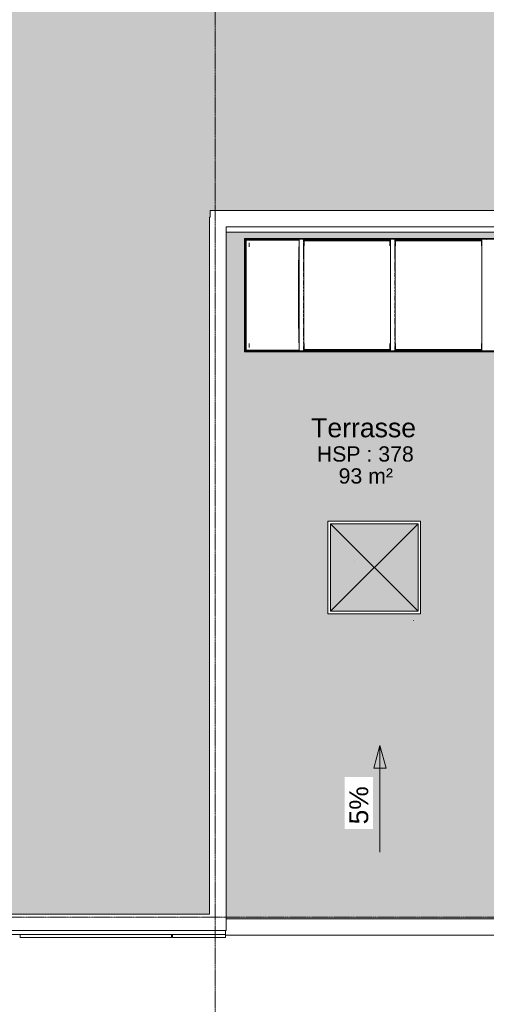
# Model space of a CAD drawing. Header units: millimetres. Extents: x -61176 to 31560, y -11428 to 53287.
# Tile 3 of 124: x -41260 to -35132, y 27906 to 40835. Entities that reach past the tile are written whole.
import ezdxf

# ---------------------------------------------------------------- set-up
doc = ezdxf.new("R2010")
doc.units = ezdxf.units.MM
doc.linetypes.add('Ligne de quadrillage', pattern=[22.225, 12.7, -3.175, 3.175, -3.175])
for name, color, linetype, lineweight in [('A-AREA-IDEN', 2, 'Continuous', 9), ('A-FLOR', 192, 'Continuous', 9), ('A-FLOR-PATT', 8, 'Continuous', 9), ('A-GENM', 13, 'Continuous', 9), ('A-GLAZ', 151, 'Continuous', 9), ('A-WALL', 113, 'Continuous', 9), ('G-ANNO-DIMS', 111, 'Continuous', 9), ('S-GRID', 1, 'Continuous', 9)]:
    doc.layers.add(name, color=color, linetype=linetype, lineweight=lineweight)
doc.styles.add('Arial_1', font='arial.ttf', dxfattribs={"height": 200})
doc.styles.add('Arial_B', font='txt', dxfattribs={"height": 250})
doc.styles.add('Arial_B_1', font='txt', dxfattribs={"height": 247.619048})

# ---------------------------------------------------------------- blocks, each defined once
blk = doc.blocks.new('Famille 0 - Famille 110x110-1193777-Niveau 1')
at = {"layer": 'A-GENM'}
blk.add_hatch(color=256, dxfattribs=at).paths.add_polyline_path([(-37179, 33067), (-36029, 33067), (-36029, 34216), (-37179, 34216)])
for p, q in [((-35997, 34248), (-37212, 34248)), ((-37212, 34248), (-37212, 33035)), ((-37179, 34216), (-36029, 33067)), ((-36029, 34216), (-37179, 33067)), ((-36029, 34216), (-37179, 34216)), ((-37179, 34216), (-37179, 33067)), ((-37179, 34216), (-36029, 34216)), ((-37179, 33067), (-37179, 34216)), ((-36029, 33067), (-36029, 34216)), ((-36029, 34216), (-36029, 33067)), ((-35997, 33035), (-35997, 34248)), ((-36864, 33724), (-36864, 33724)), ((-36864, 33724), (-36864, 33724)), ((-37212, 33035), (-35997, 33035)), ((-37212, 33033), (-37212, 33035)), ((-35997, 33033), (-37212, 33033)), ((-37204, 33032), (-37204, 33033)), ((-37179, 33067), (-36029, 33067)), ((-36029, 33067), (-37179, 33067)), ((-36004, 33033), (-36004, 33032)), ((-35997, 33035), (-35997, 33033)), ((-36088, 32948), (-36087, 32947))]:
    blk.add_line(p, q, dxfattribs=at)
blk = doc.blocks.new('Skydome Long - type 2-1329215-Niveau 1')
at = {"layer": 'A-GLAZ'}
for p, q in [((-38306, 37963), (-38306, 36473)), ((-14014, 37963), (-38306, 37963)), ((-38296, 37953), (-38306, 37963)), ((-38296, 37953), (-38294, 37952)), ((-38285, 37943), (-38296, 37952)), ((-38294, 36486), (-38294, 37951)), ((-38294, 37951), (-14026, 37951)), ((-38285, 37942), (-38284, 37941)), ((-38284, 37941), (-38285, 37941)), ((-38284, 36496), (-38284, 37941)), ((-38284, 37941), (-37590, 37941)), ((-38248, 37854), (-38248, 37905)), ((-37590, 37944), (-37591, 37949)), ((-37591, 36488), (-37591, 37949)), ((-37589, 37943), (-37589, 37949)), ((-37589, 37943), (-37589, 37947)), ((-37589, 37930), (-37589, 37937)), ((-37589, 37929), (-37589, 37937)), ((-37589, 37798), (-37589, 37927)), ((-37589, 37798), (-37589, 37926)), ((-37588, 37951), (-37532, 37951)), ((-37532, 37932), (-37532, 37946)), ((-37532, 37932), (-37532, 37946)), ((-37532, 37941), (-36390, 37941)), ((-37530, 37937), (-37532, 37937)), ((-37532, 37933), (-37530, 37933)), ((-37532, 37920), (-37532, 37926)), ((-37532, 37920), (-37532, 37925)), ((-37532, 37912), (-37532, 37918)), ((-37532, 37912), (-37532, 37918)), ((-37532, 37894), (-37532, 37901)), ((-37532, 37894), (-37532, 37901)), ((-37532, 37698), (-37532, 37889)), ((-37532, 37697), (-37532, 37888)), ((-37530, 37949), (-37530, 37944)), ((-37530, 36488), (-37530, 37949)), ((-37530, 37943), (-37530, 37940)), ((-37530, 37940), (-37529, 37940)), ((-37530, 37893), (-37530, 37940)), ((-37530, 37722), (-37530, 37886)), ((-37529, 37940), (-37524, 37937)), ((-37529, 37722), (-37529, 37940)), ((-37524, 37864), (-37524, 37937)), ((-36397, 37930), (-37524, 37930)), ((-36397, 37937), (-36392, 37940)), ((-36397, 37937), (-36397, 37864)), ((-36392, 37940), (-36390, 37940)), ((-36392, 37722), (-36392, 37940)), ((-36390, 37944), (-36391, 37949)), ((-36391, 36488), (-36391, 37949)), ((-36390, 37940), (-36390, 37943)), ((-36390, 37722), (-36390, 37940)), ((-36390, 37933), (-36389, 37933)), ((-36389, 37930), (-36390, 37930)), ((-36389, 37943), (-36389, 37949)), ((-36389, 37943), (-36389, 37947)), ((-36389, 37930), (-36389, 37937)), ((-36389, 37929), (-36389, 37937)), ((-36389, 37798), (-36389, 37927)), ((-36389, 37798), (-36389, 37926)), ((-36388, 37951), (-36332, 37951)), ((-36332, 37932), (-36332, 37946)), ((-36332, 37932), (-36332, 37946)), ((-36332, 37941), (-35190, 37941)), ((-36330, 37937), (-36332, 37937)), ((-36332, 37933), (-36330, 37933)), ((-36332, 37920), (-36332, 37926)), ((-36332, 37920), (-36332, 37925)), ((-36332, 37912), (-36332, 37918)), ((-36332, 37912), (-36332, 37918)), ((-36332, 37894), (-36332, 37901)), ((-36332, 37894), (-36332, 37901)), ((-36332, 37698), (-36332, 37889)), ((-36332, 37697), (-36332, 37888)), ((-36330, 37949), (-36330, 37944)), ((-36330, 36488), (-36330, 37949)), ((-36330, 37943), (-36330, 37940)), ((-36330, 37940), (-36329, 37940)), ((-36330, 37893), (-36330, 37940)), ((-36330, 37722), (-36330, 37886)), ((-36329, 37940), (-36324, 37937)), ((-36329, 37722), (-36329, 37940)), ((-36324, 37864), (-36324, 37937)), ((-35197, 37930), (-36324, 37930)), ((-35197, 37937), (-35192, 37940)), ((-35197, 37937), (-35197, 37864)), ((-35192, 37940), (-35190, 37940)), ((-35192, 37722), (-35192, 37940)), ((-35190, 37944), (-35191, 37949)), ((-35191, 36488), (-35191, 37949)), ((-35190, 37940), (-35190, 37943)), ((-35190, 37722), (-35190, 37940)), ((-35190, 37933), (-35189, 37933)), ((-35189, 37930), (-35190, 37930)), ((-35189, 37943), (-35189, 37949)), ((-35189, 37943), (-35189, 37947)), ((-35189, 37930), (-35189, 37937)), ((-35189, 37929), (-35189, 37937)), ((-35189, 37798), (-35189, 37927)), ((-35189, 37798), (-35189, 37926)), ((-35188, 37951), (-35132, 37951)), ((-37592, 36594), (-37592, 37853)), ((-37590, 37231), (-37590, 37843)), ((-37589, 37698), (-37589, 37783)), ((-37589, 37697), (-37589, 37783)), ((-36389, 37698), (-36389, 37783)), ((-36389, 37697), (-36389, 37783)), ((-35189, 37698), (-35189, 37783)), ((-35189, 37697), (-35189, 37783)), ((-37597, 37679), (-37597, 36781)), ((-37589, 37577), (-37589, 37678)), ((-37589, 37577), (-37589, 37677)), ((-37532, 37678), (-37532, 37682)), ((-37532, 37679), (-37532, 37682)), ((-37532, 37542), (-37532, 37656)), ((-37532, 37543), (-37532, 37655)), ((-36389, 37577), (-36389, 37678)), ((-36389, 37577), (-36389, 37677)), ((-36332, 37678), (-36332, 37682)), ((-36332, 37679), (-36332, 37682)), ((-36332, 37542), (-36332, 37656)), ((-36332, 37543), (-36332, 37655)), ((-35189, 37577), (-35189, 37678)), ((-35189, 37577), (-35189, 37677)), ((-37589, 37528), (-37589, 37558)), ((-37589, 37529), (-37589, 37557)), ((-37589, 37479), (-37589, 37512)), ((-37589, 37479), (-37589, 37511)), ((-37532, 37533), (-37532, 37539)), ((-37532, 37534), (-37532, 37539)), ((-37532, 37458), (-37532, 37509)), ((-37532, 37459), (-37532, 37508)), ((-36389, 37528), (-36389, 37558)), ((-36389, 37529), (-36389, 37557)), ((-36389, 37479), (-36389, 37512)), ((-36389, 37479), (-36389, 37511)), ((-36332, 37533), (-36332, 37539)), ((-36332, 37534), (-36332, 37539)), ((-36332, 37458), (-36332, 37509)), ((-36332, 37459), (-36332, 37508)), ((-35189, 37528), (-35189, 37558)), ((-35189, 37529), (-35189, 37557)), ((-35189, 37479), (-35189, 37512)), ((-35189, 37479), (-35189, 37511)), ((-37589, 37455), (-37589, 37461)), ((-37589, 37455), (-37589, 37460)), ((-37589, 37446), (-37589, 37451)), ((-37589, 37446), (-37589, 37451)), ((-37589, 37394), (-37589, 37420)), ((-37589, 37395), (-37589, 37419)), ((-37589, 37363), (-37589, 37381)), ((-37589, 37363), (-37589, 37381)), ((-37532, 37436), (-37532, 37441)), ((-37532, 37436), (-37532, 37441)), ((-37532, 37404), (-37532, 37410)), ((-37532, 37404), (-37532, 37409)), ((-37532, 37350), (-37532, 37400)), ((-37532, 37350), (-37532, 37400)), ((-36389, 37455), (-36389, 37461)), ((-36389, 37455), (-36389, 37460)), ((-36389, 37446), (-36389, 37451)), ((-36389, 37446), (-36389, 37451)), ((-36389, 37394), (-36389, 37420)), ((-36389, 37395), (-36389, 37419)), ((-36389, 37363), (-36389, 37381)), ((-36389, 37363), (-36389, 37381)), ((-36332, 37436), (-36332, 37441)), ((-36332, 37436), (-36332, 37441)), ((-36332, 37404), (-36332, 37410)), ((-36332, 37404), (-36332, 37409)), ((-36332, 37350), (-36332, 37400)), ((-36332, 37350), (-36332, 37400)), ((-35189, 37455), (-35189, 37461)), ((-35189, 37455), (-35189, 37460)), ((-35189, 37446), (-35189, 37451)), ((-35189, 37446), (-35189, 37451)), ((-35189, 37394), (-35189, 37420)), ((-35189, 37395), (-35189, 37419)), ((-35189, 37363), (-35189, 37381)), ((-35189, 37363), (-35189, 37381)), ((-37589, 37346), (-37589, 37350)), ((-37589, 37345), (-37589, 37350)), ((-37589, 37312), (-37589, 37329)), ((-37589, 37313), (-37589, 37328)), ((-37589, 37258), (-37589, 37308)), ((-37589, 37258), (-37589, 37308)), ((-37532, 37311), (-37532, 37329)), ((-37532, 37311), (-37532, 37328)), ((-37532, 37286), (-37532, 37289)), ((-37532, 37287), (-37532, 37289)), ((-37532, 37264), (-37532, 37283)), ((-37532, 37264), (-37532, 37282)), ((-37532, 37233), (-37532, 37239)), ((-37532, 37233), (-37532, 37238)), ((-36389, 37346), (-36389, 37350)), ((-36389, 37345), (-36389, 37350)), ((-36389, 37312), (-36389, 37329)), ((-36389, 37313), (-36389, 37328)), ((-36389, 37258), (-36389, 37308)), ((-36389, 37258), (-36389, 37308)), ((-36332, 37311), (-36332, 37329)), ((-36332, 37311), (-36332, 37328)), ((-36332, 37286), (-36332, 37289)), ((-36332, 37287), (-36332, 37289)), ((-36332, 37264), (-36332, 37283)), ((-36332, 37264), (-36332, 37282)), ((-36332, 37233), (-36332, 37239)), ((-36332, 37233), (-36332, 37238)), ((-35189, 37346), (-35189, 37350)), ((-35189, 37345), (-35189, 37350)), ((-35189, 37312), (-35189, 37329)), ((-35189, 37313), (-35189, 37328)), ((-35189, 37258), (-35189, 37308)), ((-35189, 37258), (-35189, 37308)), ((-37590, 37212), (-37590, 37224)), ((-37590, 37191), (-37590, 37205)), ((-37590, 36605), (-37590, 37184)), ((-37589, 37180), (-37589, 37211)), ((-37589, 37180), (-37589, 37211)), ((-37589, 37154), (-37589, 37176)), ((-37589, 37153), (-37589, 37176)), ((-37589, 37147), (-37589, 37150)), ((-37589, 37147), (-37589, 37149)), ((-37589, 37074), (-37589, 37125)), ((-37589, 37074), (-37589, 37125)), ((-37532, 37167), (-37532, 37211)), ((-37532, 37167), (-37532, 37211)), ((-37532, 37147), (-37532, 37163)), ((-37532, 37147), (-37532, 37163)), ((-37532, 37125), (-37532, 37130)), ((-37532, 37125), (-37532, 37129)), ((-37532, 37093), (-37532, 37112)), ((-37532, 37094), (-37532, 37112)), ((-36389, 37180), (-36389, 37211)), ((-36389, 37180), (-36389, 37211)), ((-36389, 37154), (-36389, 37176)), ((-36389, 37153), (-36389, 37176)), ((-36389, 37147), (-36389, 37150)), ((-36389, 37147), (-36389, 37149)), ((-36389, 37074), (-36389, 37125)), ((-36389, 37074), (-36389, 37125)), ((-36332, 37167), (-36332, 37211)), ((-36332, 37167), (-36332, 37211)), ((-36332, 37147), (-36332, 37163)), ((-36332, 37147), (-36332, 37163)), ((-36332, 37125), (-36332, 37130)), ((-36332, 37125), (-36332, 37129)), ((-36332, 37093), (-36332, 37112)), ((-36332, 37094), (-36332, 37112)), ((-35189, 37180), (-35189, 37211)), ((-35189, 37180), (-35189, 37211)), ((-35189, 37154), (-35189, 37176)), ((-35189, 37153), (-35189, 37176)), ((-35189, 37147), (-35189, 37150)), ((-35189, 37147), (-35189, 37149)), ((-35189, 37074), (-35189, 37125)), ((-35189, 37074), (-35189, 37125)), ((-37589, 37065), (-37589, 37070)), ((-37589, 37064), (-37589, 37070)), ((-37589, 37033), (-37589, 37038)), ((-37589, 37033), (-37589, 37037)), ((-37589, 37008), (-37589, 37015)), ((-37589, 37009), (-37589, 37014)), ((-37589, 36963), (-37589, 37005)), ((-37589, 36963), (-37589, 37004)), ((-37532, 37074), (-37532, 37080)), ((-37532, 37074), (-37532, 37079)), ((-37532, 37041), (-37532, 37070)), ((-37532, 37041), (-37532, 37070)), ((-37532, 36985), (-37532, 37020)), ((-37532, 36987), (-37532, 37020)), ((-36389, 37065), (-36389, 37070)), ((-36389, 37064), (-36389, 37070)), ((-36389, 37033), (-36389, 37038)), ((-36389, 37033), (-36389, 37037)), ((-36389, 37008), (-36389, 37015)), ((-36389, 37009), (-36389, 37014)), ((-36389, 36963), (-36389, 37005)), ((-36389, 36963), (-36389, 37004)), ((-36332, 37074), (-36332, 37080)), ((-36332, 37074), (-36332, 37079)), ((-36332, 37041), (-36332, 37070)), ((-36332, 37041), (-36332, 37070)), ((-36332, 36985), (-36332, 37020)), ((-36332, 36987), (-36332, 37020)), ((-35189, 37065), (-35189, 37070)), ((-35189, 37064), (-35189, 37070)), ((-35189, 37033), (-35189, 37038)), ((-35189, 37033), (-35189, 37037)), ((-35189, 37008), (-35189, 37015)), ((-35189, 37009), (-35189, 37014)), ((-35189, 36963), (-35189, 37005)), ((-35189, 36963), (-35189, 37004)), ((-37589, 36929), (-37589, 36942)), ((-37589, 36929), (-37589, 36942)), ((-37589, 36904), (-37589, 36912)), ((-37589, 36904), (-37589, 36911)), ((-37589, 36823), (-37589, 36891)), ((-37589, 36822), (-37589, 36891)), ((-37532, 36937), (-37532, 36968)), ((-37532, 36938), (-37532, 36968)), ((-37532, 36837), (-37532, 36917)), ((-37532, 36837), (-37532, 36917)), ((-36389, 36929), (-36389, 36942)), ((-36389, 36929), (-36389, 36942)), ((-36389, 36904), (-36389, 36912)), ((-36389, 36904), (-36389, 36911)), ((-36389, 36823), (-36389, 36891)), ((-36389, 36822), (-36389, 36891)), ((-36332, 36937), (-36332, 36968)), ((-36332, 36938), (-36332, 36968)), ((-36332, 36837), (-36332, 36917)), ((-36332, 36837), (-36332, 36917)), ((-35189, 36929), (-35189, 36942)), ((-35189, 36929), (-35189, 36942)), ((-35189, 36904), (-35189, 36912)), ((-35189, 36904), (-35189, 36911)), ((-35189, 36823), (-35189, 36891)), ((-35189, 36822), (-35189, 36891)), ((-37589, 36793), (-37589, 36801)), ((-37589, 36793), (-37589, 36800)), ((-37589, 36765), (-37589, 36789)), ((-37589, 36765), (-37589, 36788)), ((-37589, 36707), (-37589, 36745)), ((-37589, 36707), (-37589, 36745)), ((-37532, 36810), (-37532, 36817)), ((-37532, 36811), (-37532, 36817)), ((-37532, 36673), (-37532, 36789)), ((-37532, 36674), (-37532, 36787)), ((-37530, 36496), (-37530, 36737)), ((-37529, 36496), (-37529, 36737)), ((-36392, 36496), (-36392, 36737)), ((-36390, 36496), (-36390, 36737)), ((-36389, 36793), (-36389, 36801)), ((-36389, 36793), (-36389, 36800)), ((-36389, 36765), (-36389, 36789)), ((-36389, 36765), (-36389, 36788)), ((-36389, 36707), (-36389, 36746)), ((-36389, 36707), (-36389, 36746)), ((-36332, 36810), (-36332, 36817)), ((-36332, 36811), (-36332, 36817)), ((-36332, 36673), (-36332, 36789)), ((-36332, 36674), (-36332, 36787)), ((-36330, 36496), (-36330, 36737)), ((-36329, 36496), (-36329, 36737)), ((-35192, 36496), (-35192, 36737)), ((-35190, 36496), (-35190, 36737)), ((-35189, 36793), (-35189, 36801)), ((-35189, 36793), (-35189, 36800)), ((-35189, 36765), (-35189, 36789)), ((-35189, 36765), (-35189, 36788)), ((-35189, 36707), (-35189, 36746)), ((-35189, 36707), (-35189, 36746)), ((-37589, 36678), (-37589, 36685)), ((-37589, 36678), (-37589, 36684)), ((-37589, 36656), (-37589, 36663)), ((-37589, 36656), (-37589, 36662)), ((-37589, 36635), (-37589, 36642)), ((-37589, 36635), (-37589, 36641)), ((-37589, 36558), (-37589, 36621)), ((-37589, 36557), (-37589, 36620)), ((-37532, 36630), (-37532, 36656)), ((-37532, 36631), (-37532, 36656)), ((-37532, 36596), (-37532, 36603)), ((-37532, 36597), (-37532, 36603)), ((-36389, 36678), (-36389, 36685)), ((-36389, 36678), (-36389, 36684)), ((-36389, 36656), (-36389, 36663)), ((-36389, 36656), (-36389, 36662)), ((-36389, 36635), (-36389, 36642)), ((-36389, 36635), (-36389, 36641)), ((-36389, 36558), (-36389, 36621)), ((-36389, 36557), (-36389, 36620)), ((-36332, 36630), (-36332, 36656)), ((-36332, 36631), (-36332, 36656)), ((-36332, 36596), (-36332, 36603)), ((-36332, 36597), (-36332, 36603)), ((-35189, 36678), (-35189, 36685)), ((-35189, 36678), (-35189, 36684)), ((-35189, 36656), (-35189, 36663)), ((-35189, 36656), (-35189, 36662)), ((-35189, 36635), (-35189, 36642)), ((-35189, 36635), (-35189, 36641)), ((-35189, 36558), (-35189, 36621)), ((-35189, 36557), (-35189, 36620)), ((-38306, 36474), (-38296, 36484)), ((-38306, 36472), (-38306, 36473)), ((-38306, 36472), (-14014, 36472)), ((-38294, 36485), (-38296, 36484)), ((-38295, 36484), (-38285, 36494)), ((-14026, 36486), (-38294, 36486)), ((-38284, 36496), (-38285, 36494)), ((-37589, 36496), (-38284, 36496)), ((-38248, 36531), (-38248, 36583)), ((-37591, 36488), (-37590, 36493)), ((-37589, 36524), (-37589, 36531)), ((-37589, 36524), (-37589, 36531)), ((-37589, 36492), (-37589, 36508)), ((-37589, 36491), (-37589, 36507)), ((-37532, 36486), (-37588, 36486)), ((-37532, 36577), (-37532, 36583)), ((-37532, 36577), (-37532, 36583)), ((-37532, 36560), (-37532, 36564)), ((-37532, 36560), (-37532, 36564)), ((-37532, 36543), (-37532, 36546)), ((-37532, 36543), (-37532, 36546)), ((-37532, 36505), (-37532, 36534)), ((-37532, 36505), (-37532, 36533)), ((-37532, 36490), (-37532, 36496)), ((-37532, 36488), (-37532, 36495)), ((-36389, 36496), (-37531, 36496)), ((-37529, 36496), (-37530, 36496)), ((-37530, 36496), (-37530, 36494)), ((-37530, 36493), (-37530, 36488)), ((-37524, 36500), (-37529, 36496)), ((-37524, 36500), (-37524, 36582)), ((-37524, 36506), (-36397, 36506)), ((-37524, 36506), (-36397, 36506)), ((-36397, 36582), (-36397, 36500)), ((-36392, 36496), (-36397, 36500)), ((-36390, 36496), (-36392, 36496)), ((-36391, 36488), (-36390, 36493)), ((-36390, 36506), (-36389, 36506)), ((-36389, 36503), (-36390, 36503)), ((-36390, 36499), (-36389, 36499)), ((-36390, 36494), (-36390, 36496)), ((-36389, 36524), (-36389, 36531)), ((-36389, 36524), (-36389, 36531)), ((-36389, 36492), (-36389, 36508)), ((-36389, 36491), (-36389, 36507)), ((-36332, 36486), (-36388, 36486)), ((-36332, 36577), (-36332, 36583)), ((-36332, 36577), (-36332, 36583)), ((-36332, 36560), (-36332, 36564)), ((-36332, 36560), (-36332, 36564)), ((-36332, 36543), (-36332, 36546)), ((-36332, 36543), (-36332, 36546)), ((-36332, 36505), (-36332, 36534)), ((-36332, 36505), (-36332, 36533)), ((-36332, 36490), (-36332, 36496)), ((-36332, 36488), (-36332, 36495)), ((-35189, 36496), (-36331, 36496)), ((-36329, 36496), (-36330, 36496)), ((-36330, 36496), (-36330, 36494)), ((-36330, 36493), (-36330, 36488)), ((-36324, 36500), (-36329, 36496)), ((-36324, 36500), (-36324, 36582)), ((-36324, 36506), (-35197, 36506)), ((-36324, 36506), (-35197, 36506)), ((-35197, 36582), (-35197, 36500)), ((-35192, 36496), (-35197, 36500)), ((-35190, 36496), (-35192, 36496)), ((-35191, 36488), (-35190, 36493)), ((-35190, 36506), (-35189, 36506)), ((-35189, 36503), (-35190, 36503)), ((-35190, 36499), (-35189, 36499)), ((-35190, 36494), (-35190, 36496)), ((-35189, 36524), (-35189, 36531)), ((-35189, 36524), (-35189, 36531)), ((-35189, 36492), (-35189, 36508)), ((-35189, 36491), (-35189, 36507)), ((-35132, 36486), (-35188, 36486))]:
    blk.add_line(p, q, dxfattribs=at)
for centre, major_axis, ratio, start_param, end_param in [((-37588, 37949), (-2.03, 0), 0.830366, 4.712389, 6.281426), ((-37588, 37949), (0.508, 0), 0.830366, 1.570796, 3.193953), ((-37532, 37949), (2.03, 0), 0.830366, 0.001759, 1.570796), ((-37532, 37949), (0.508, 0), 0.830366, 1.338917, 1.570796), ((-36388, 37949), (-2.03, 0), 0.830366, 4.712389, 6.281426), ((-36388, 37949), (0.508, 0), 0.830366, 1.570796, 3.193953), ((-36332, 37949), (2.03, 0), 0.830366, 0.001759, 1.570796), ((-36332, 37949), (0.508, 0), 0.830366, 1.338917, 1.570796), ((-35188, 37949), (-2.03, 0), 0.830366, 4.712389, 6.281426), ((-35188, 37949), (0.508, 0), 0.830366, 1.570796, 3.193953), ((-35132, 37949), (2.03, 0), 0.830366, 0.001759, 1.570796), ((-37588, 36488), (2.03, 0), 0.767571, 3.143352, 4.712389), ((-37588, 36488), (0.508, 0), 0.767571, 4.48051, 4.712389), ((-37532, 36488), (2.03, 0), 0.767571, 4.712389, 6.281426), ((-37532, 36488), (0.508, 0), 0.767571, 4.712389, 6.335545), ((-36388, 36488), (2.03, 0), 0.767571, 3.143352, 4.712389), ((-36388, 36488), (0.508, 0), 0.767571, 4.48051, 4.712389), ((-36332, 36488), (2.03, 0), 0.767571, 4.712389, 6.281426), ((-36332, 36488), (0.508, 0), 0.767571, 4.712389, 6.335545), ((-35188, 36488), (2.03, 0), 0.767571, 3.143352, 4.712389), ((-35188, 36488), (0.508, 0), 0.767571, 4.48051, 4.712389), ((-35132, 36488), (2.03, 0), 0.767571, 4.712389, 6.281426)]:
    blk.add_ellipse(centre, major_axis=major_axis, ratio=ratio, start_param=start_param, end_param=end_param, dxfattribs=at)
for points in [[(-38306, 37963), (-38306, 37963), (-38306, 37963), (-38306, 37963), (-38306, 37963), (-38306, 37963)], [(-38306, 36473), (-38306, 36473), (-38306, 36473), (-38306, 36473), (-38306, 36473), (-38306, 36474)]]:
    blk.add_open_spline(points, degree=3, dxfattribs=at)
for points, knots in [([(-38294, 37951), (-38294, 37951), (-38294, 37951), (-38294, 37952), (-38294, 37952), (-38294, 37952), (-38295, 37952), (-38295, 37952), (-38295, 37952), (-38295, 37952), (-38295, 37952), (-38295, 37953), (-38295, 37953), (-38296, 37953), (-38296, 37953)], [0.25, 0.25, 0.25, 0.25, 0.3333333, 0.4166667, 0.4791667, 0.5416667, 0.625, 0.6666667, 0.7083333, 0.75, 0.7916667, 0.8333333, 0.875, 1, 1, 1, 1]), ([(-38284, 37941), (-38284, 37941), (-38284, 37941), (-38284, 37941), (-38284, 37941), (-38284, 37941), (-38284, 37942), (-38285, 37942), (-38285, 37942), (-38285, 37942), (-38285, 37942), (-38285, 37942), (-38285, 37942), (-38285, 37942), (-38285, 37943)], [0.25, 0.25, 0.25, 0.25, 0.3333333, 0.4166667, 0.4791667, 0.5416667, 0.625, 0.6666667, 0.7083333, 0.75, 0.7916667, 0.8333333, 0.875, 1, 1, 1, 1]), ([(-38296, 36484), (-38296, 36484), (-38295, 36484), (-38295, 36485), (-38295, 36485), (-38295, 36485), (-38295, 36485), (-38295, 36485), (-38295, 36485), (-38295, 36485), (-38294, 36486), (-38294, 36486), (-38294, 36486), (-38294, 36486), (-38294, 36486)], [-1, -1, -1, -1, -0.875, -0.8333333, -0.7916667, -0.75, -0.7083333, -0.6666667, -0.625, -0.5625, -0.5, -0.4166667, -0.3333333, -0.25, -0.25, -0.25, -0.25]), ([(-38285, 36494), (-38285, 36494), (-38285, 36495), (-38285, 36495), (-38285, 36495), (-38285, 36495), (-38285, 36495), (-38285, 36495), (-38284, 36495), (-38284, 36495), (-38284, 36496), (-38284, 36496), (-38284, 36496), (-38284, 36496), (-38284, 36496)], [-1, -1, -1, -1, -0.875, -0.8333333, -0.7916667, -0.75, -0.7083333, -0.6666667, -0.625, -0.5625, -0.5, -0.4166667, -0.3333333, -0.25, -0.25, -0.25, -0.25])]:
    blk.add_open_spline(points, degree=3, knots=knots, dxfattribs=at)
blk = doc.blocks.new('Accrotère R_1 - Accrotère R_1-1333940-Niveau 1')
at = {"layer": 'A-GENM'}
for p, q in [((-38331, -1404), (-38331, -38759)), ((-38114, -1621), (-38114, -38549)), ((-29030, -34519), (-29030, -38549)), ((-28813, -34519), (-28813, -38559)), ((-38114, -38549), (-28873, -38549)), ((-28873, -38549), (-28873, -53731)), ((-28813, -38559), (-28823, -38559)), ((-38244, -38759), (-38331, -38759)), ((-38244, -38766), (-38244, -38759)), ((-29090, -38766), (-38244, -38766)), ((-29090, -53514), (-29090, -38766))]:
    blk.add_line(p, q, dxfattribs=at)

msp = doc.modelspace()

# ---------------------------------------------------------------- hatches: boundary and pattern name
at = {"layer": 'A-FLOR'}
h = msp.add_hatch(color=10, dxfattribs=at)
h.paths.add_polyline_path([(-53412.645, 29089.958), (-38765.915, 29089.958), (-38765.915, 38243.989), (-38759.054, 38243.989), (-38759.054, 38330.85), (-1404.139, 38330.85), (-1404.139, 38243.989), (-1381.018, 38243.989), (-1381.018, 38043.989), (-1391, 38043.989), (-1391, 36353.989), (3427.784, 36353.989), (3427.784, 45832.377), (-20659.837, 45832.377), (-20659.837, 43136.039), (-43843.999, 43136.039), (-43843.999, 44934.84), (-53501.152, 44934.84), (-53501.152, 29089.958)])
h.paths.add_polyline_path([(-42167.393, 36677.08), (-43350.498, 36677.08), (-43350.498, 37892.08), (-42135.498, 37892.08), (-42135.498, 36677.08)])
h.paths.add_polyline_path([(1118.857, 40662.512), (528.857, 40662.512), (528.857, 40858.79), (258.857, 40858.79), (258.857, 40762.512), (-331.143, 40762.512), (-331.143, 41352.512), (258.857, 41352.512), (258.857, 41058.79), (528.857, 41058.79), (528.857, 41252.512), (1118.857, 41252.512), (1118.857, 40953.467)])
h.paths.add_polyline_path([(-1962.211, 42843.939), (-2379.076, 42843.939), (-2379.076, 43040.217), (-2649.076, 43040.217), (-2649.076, 42943.939), (-3239.076, 42943.939), (-3239.076, 43533.939), (-2649.076, 43533.939), (-2649.076, 43240.217), (-2379.076, 43240.217), (-2379.076, 43433.939), (-1962.211, 43433.939), (-1962.211, 42929.714)])
at = {"layer": 'A-FLOR-PATT'}
h = msp.add_hatch(color=10, dxfattribs=at)
h.paths.add_polyline_path([(-38549.054, 29029.958), (-34519.054, 29029.958), (-34519.054, 36353.989), (-1621, 36353.989), (-1621, 38043.989), (-38549.054, 38043.899), (-38549.054, 29039.301)])
h.paths.add_polyline_path([(-36004.323, 33031.93), (-37204.323, 33031.93), (-37204.323, 33033.338), (-37211.823, 33033.338), (-37211.823, 34247.989), (-35996.823, 34247.989), (-35996.823, 33033.338), (-36004.323, 33033.338)])
h.paths.add_polyline_path([(-17650.398, 36471.591), (-38306.272, 36471.591), (-38305.807, 37962.98), (-14014.313, 37962.575), (-14014.778, 36471.591), (-17481.805, 36471.591)])
h.paths.add_polyline_path([(-4668.722, 36472.831), (-11954.479, 36472.831), (-11954.014, 37964.22), (-1862.521, 37963.815), (-1862.986, 36472.831), (-4500.128, 36472.831)])
h.paths.add_polyline_path([(-20796.913, 36506.134), (-20796.913, 36506.317), (-20853.669, 36506.134)])
h.paths.add_polyline_path([(-27996.913, 36506.134), (-27996.913, 36506.317), (-28018.88, 36506.134)])
h.paths.add_polyline_path([(-32796.913, 36506.134), (-32796.913, 36506.317), (-32823.786, 36506.134)])
h.paths.add_polyline_path([(-29196.913, 36506.134), (-29196.913, 36506.317), (-29199.032, 36506.134)])
h.paths.add_polyline_path([(-33996.913, 36506.134), (-33996.913, 36506.317), (-34003.939, 36506.134)])
h.paths.add_polyline_path([(-14796.913, 36506.134), (-14796.913, 36506.317), (-14952.907, 36506.134)])
h.paths.add_polyline_path([(-23196.913, 36506.134), (-23196.913, 36506.317), (-23213.974, 36506.134)])
h.paths.add_polyline_path([(-15996.913, 36506.134), (-15996.913, 36506.317), (-16048.763, 36506.134)])
h.paths.add_polyline_path([(-5102.263, 36507.374), (-5102.263, 36507.557), (-5174.501, 36507.374)])
h.paths.add_polyline_path([(-6330.834, 36507.374), (-6330.834, 36507.557), (-6354.654, 36507.374)])
h.paths.add_polyline_path([(-8787.977, 36507.374), (-8787.977, 36507.557), (-8799.255, 36507.374)])
h.paths.add_polyline_path([(-10016.549, 36507.374), (-10016.549, 36507.557), (-10063.704, 36507.374)])
at = {"layer": 'G-ANNO-DIMS'}
msp.add_hatch(color=256, dxfattribs=at).paths.add_polyline_path([(-36528.897, 31305.883), (-36609.282, 31005.883), (-36448.512, 31005.883)])

# ---------------------------------------------------------------- linework, layer by layer
at = {"layer": 'A-WALL'}
for p, q in [((-1621, 38043.989), (-38549.054, 38043.989)), ((-38559.054, 28823.097), (-38559.054, 28873.242)), ((-38559.054, 28823.097), (-53701.152, 28823.097)), ((-41252.054, 28823.097), (-41252.054, 28783.097)), ((-39267.912, 28783.097), (-41252.054, 28783.097)), ((-39267.912, 28783.097), (-39267.912, 28823.097)), ((-39252.912, 28783.097), (-39252.912, 28823.097)), ((-38559.054, 28783.097), (-39252.912, 28783.097)), ((-38559.054, 28813.097), (-38559.054, 28783.097))]:
    msp.add_line(p, q, dxfattribs=at)
at = {"layer": 'G-ANNO-DIMS'}
for p, q in [((-36528.897, 31305.883), (-36609.282, 31005.883)), ((-36448.512, 31005.883), (-36528.897, 31305.883)), ((-36528.897, 29903.427), (-36528.897, 31305.883)), ((-36609.282, 31005.883), (-36448.512, 31005.883))]:
    msp.add_line(p, q, dxfattribs=at)
at = {"layer": 'S-GRID', "linetype": 'Ligne de quadrillage', "lineweight": 18}
for p, q in [((-38690.491, -9486.555), (-38690.491, 51986.924)), ((-61176.497, 29050.937), (30259.658, 29050.937))]:
    msp.add_line(p, q, dxfattribs=at)

# ---------------------------------------------------------------- block references
at = {"layer": 'A-GENM', "rotation": 270.0000000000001}
msp.add_blockref('Accrotère R_1 - Accrotère R_1-1333940-Niveau 1', (0, 0), dxfattribs=at)
at = {"layer": 'A-GENM'}
msp.add_blockref('Famille 0 - Famille 110x110-1193777-Niveau 1', (0, 0), dxfattribs=at)
at = {"layer": 'A-GLAZ'}
msp.add_blockref('Skydome Long - type 2-1329215-Niveau 1', (0, 0), dxfattribs=at)

# ---------------------------------------------------------------- texts
at = {"layer": 'A-AREA-IDEN', "attachment_point": 1}
for s, insert, char_height, width, style in [('Terrasse', (-37432.311, 35601.619), 250, 1755.69562, 'Arial_B'), ('HSP : 378', (-37357.903, 35232.478), 200, 1579.32437, 'Arial_1'), ('93 m²', (-37071.811, 34943.705), 200, 881.85625, 'Arial_1')]:
    msp.add_mtext(s, dxfattribs=dict(at, insert=insert, char_height=char_height, width=width, style=style))

# ---------------------------------------------------------------- next in the draw order: texts
at = {"layer": 'G-ANNO-DIMS', "insert": (-36930.782, 30268.525), "char_height": 247.619, "width": 561.21594, "attachment_point": 1, "rotation": 90, "line_spacing_factor": 0.941778, "style": 'Arial_B_1', "bg_fill": 3, "box_fill_scale": 1.25, "bg_fill_color": 256, "bg_fill_true_color": 13158600, "bg_fill_transparency": 0}
msp.add_mtext('5%', dxfattribs=at)

doc.saveas('drawing.dxf')
